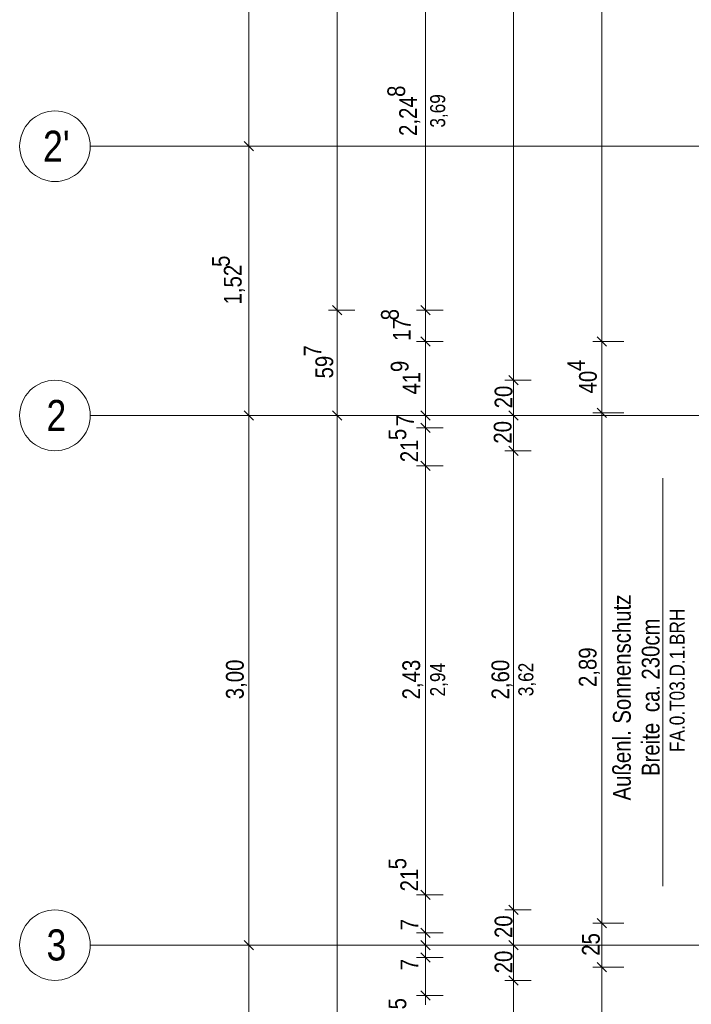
# Model space of a CAD drawing. Extents: x -500 to 300, y 62 to 1162.
# Tile 54 of 90: x -395 to -319, y 768 to 879. Entities that reach past the tile are written whole.
import ezdxf
from ezdxf.lldxf.tags import DXFTag

# ---------------------------------------------------------------- set-up
doc = ezdxf.new("R2010")
doc.units = 0
doc.layers.get('0').update_dxf_attribs({"lineweight": 13})
doc.layers.add('70 -71 Achsen- 1 Gebäudeachsen', color=7, linetype='STRICHPUNKT2-A06G93K98I', lineweight=18)
doc.layers.add('Keine', color=7, linetype='Continuous', lineweight=9)
doc.layers.add('70 -72 Beschriftung- 1 Beschriftung allgemein', color=7, linetype='Continuous', lineweight=9, true_color=0xff6633)
doc.layers.add('70 -76 Bemaßung- 2 Allgemein', color=9, linetype='Continuous', lineweight=5, true_color=0x808080)
doc.styles.get("Standard").update_dxf_attribs({"font": 'ARIALN.TTF'})
tags = doc.linetypes.add('STRICHPUNKT2-A06G93K98I', pattern=[12.7, 6.35, -3.175, 0, -3.175]).pattern_tags.tags
tags[10:11] = [DXFTag(74, 4), DXFTag(75, 0), DXFTag(340, '0'), DXFTag(46, 0.0), DXFTag(50, 0.0), DXFTag(44, 0.0), DXFTag(45, 0.0)]
tags[8:9] = [DXFTag(74, 4), DXFTag(75, 0), DXFTag(340, '0'), DXFTag(46, 0.0), DXFTag(50, 0.0), DXFTag(44, 0.0), DXFTag(45, 0.0)]
tags[6:7] = [DXFTag(74, 4), DXFTag(75, 0), DXFTag(340, '0'), DXFTag(46, 0.0), DXFTag(50, 0.0), DXFTag(44, 0.0), DXFTag(45, 0.0)]
tags[4:5] = [DXFTag(74, 4), DXFTag(75, 0), DXFTag(340, '0'), DXFTag(46, 0.0), DXFTag(50, 0.0), DXFTag(44, 0.0), DXFTag(45, 0.0)]

# ---------------------------------------------------------------- blocks, each defined once
blk = doc.blocks.new('Referenz-A06G93KB8I')
at = {"layer": '70 -71 Achsen- 1 Gebäudeachsen', "color": 0, "linetype": 'STRICHPUNKT2-A06G93K98I', "lineweight": -2, "ltscale": 0.13}
for p, q in [((-387.24, 864.95), (76.5, 864.95)), ((-387.24, 834.45), (76.5, 834.45)), ((-387.24, 774.45), (76.5, 774.45))]:
    blk.add_line(p, q, dxfattribs=at)
at = {"layer": '70 -71 Achsen- 1 Gebäudeachsen', "color": 0, "linetype": 'Continuous', "lineweight": -2, "ltscale": 0.13}
for p, q in [((-393.78, 837.55), (-393.46, 837.78)), ((-393.46, 837.78), (-393.12, 837.98)), ((-393.12, 837.98), (-392.77, 838.15)), ((-392.77, 838.15), (-392.4, 838.28)), ((-392.4, 838.28), (-392.02, 838.38)), ((-392.02, 838.38), (-391.63, 838.43)), ((-391.63, 838.43), (-391.24, 838.45)), ((-391.24, 838.45), (-390.85, 838.43)), ((-390.85, 838.43), (-390.46, 838.38)), ((-390.46, 838.38), (-390.08, 838.28)), ((-390.08, 838.28), (-389.71, 838.15)), ((-389.71, 838.15), (-389.35, 837.98)), ((-389.35, 837.98), (-389.02, 837.78)), ((-389.02, 837.78), (-388.7, 837.55)), ((-394.77, 836.34), (-394.56, 836.68)), ((-394.56, 836.68), (-394.33, 836.99)), ((-394.33, 836.99), (-394.07, 837.28)), ((-394.07, 837.28), (-393.78, 837.55)), ((-388.7, 837.55), (-388.41, 837.28)), ((-388.41, 837.28), (-388.15, 836.99)), ((-388.15, 836.99), (-387.91, 836.68)), ((-387.91, 836.68), (-387.71, 836.34)), ((-395.16, 835.23), (-395.07, 835.61)), ((-395.07, 835.61), (-394.93, 835.98)), ((-394.93, 835.98), (-394.77, 836.34)), ((-387.71, 836.34), (-387.54, 835.98)), ((-387.54, 835.98), (-387.41, 835.61)), ((-387.41, 835.61), (-387.32, 835.23)), ((-395.24, 834.45), (-395.22, 834.85)), ((-395.22, 834.06), (-395.24, 834.45)), ((-395.22, 834.85), (-395.16, 835.23)), ((-387.32, 835.23), (-387.26, 834.85)), ((-387.26, 834.85), (-387.24, 834.45)), ((-387.24, 834.45), (-387.26, 834.06)), ((-395.16, 833.67), (-395.22, 834.06)), ((-395.07, 833.29), (-395.16, 833.67)), ((-394.93, 832.92), (-395.07, 833.29)), ((-387.41, 833.29), (-387.54, 832.92)), ((-387.32, 833.67), (-387.41, 833.29)), ((-387.26, 834.06), (-387.32, 833.67)), ((-394.77, 832.57), (-394.93, 832.92)), ((-394.56, 832.23), (-394.77, 832.57)), ((-394.33, 831.92), (-394.56, 832.23)), ((-387.91, 832.23), (-388.15, 831.92)), ((-387.71, 832.57), (-387.91, 832.23)), ((-387.54, 832.92), (-387.71, 832.57)), ((-394.07, 831.63), (-394.33, 831.92)), ((-393.78, 831.36), (-394.07, 831.63)), ((-393.46, 831.13), (-393.78, 831.36)), ((-393.12, 830.93), (-393.46, 831.13)), ((-389.02, 831.13), (-389.35, 830.93)), ((-388.7, 831.36), (-389.02, 831.13)), ((-388.41, 831.63), (-388.7, 831.36)), ((-388.15, 831.92), (-388.41, 831.63)), ((-392.77, 830.76), (-393.12, 830.93)), ((-392.4, 830.63), (-392.77, 830.76)), ((-392.02, 830.53), (-392.4, 830.63)), ((-391.63, 830.47), (-392.02, 830.53)), ((-391.24, 830.45), (-391.63, 830.47)), ((-390.85, 830.47), (-391.24, 830.45)), ((-390.46, 830.53), (-390.85, 830.47)), ((-390.08, 830.63), (-390.46, 830.53)), ((-389.71, 830.76), (-390.08, 830.63)), ((-389.35, 830.93), (-389.71, 830.76)), ((-394.07, 777.28), (-393.78, 777.55)), ((-393.78, 777.55), (-393.46, 777.78)), ((-393.46, 777.78), (-393.12, 777.98)), ((-393.12, 777.98), (-392.77, 778.15)), ((-392.77, 778.15), (-392.4, 778.28)), ((-392.4, 778.28), (-392.02, 778.38)), ((-392.02, 778.38), (-391.63, 778.43)), ((-391.63, 778.43), (-391.24, 778.45)), ((-391.24, 778.45), (-390.85, 778.43)), ((-390.85, 778.43), (-390.46, 778.38)), ((-390.46, 778.38), (-390.08, 778.28)), ((-390.08, 778.28), (-389.71, 778.15)), ((-389.71, 778.15), (-389.35, 777.98)), ((-389.35, 777.98), (-389.02, 777.78)), ((-389.02, 777.78), (-388.7, 777.55)), ((-388.7, 777.55), (-388.41, 777.28)), ((-394.93, 775.98), (-394.77, 776.34)), ((-394.77, 776.34), (-394.56, 776.68)), ((-394.56, 776.68), (-394.33, 776.99)), ((-394.33, 776.99), (-394.07, 777.28)), ((-388.41, 777.28), (-388.15, 776.99)), ((-388.15, 776.99), (-387.91, 776.68)), ((-387.91, 776.68), (-387.71, 776.34)), ((-387.71, 776.34), (-387.54, 775.98)), ((-395.22, 774.85), (-395.16, 775.23)), ((-395.16, 775.23), (-395.07, 775.61)), ((-395.07, 775.61), (-394.93, 775.98)), ((-387.54, 775.98), (-387.41, 775.61)), ((-387.41, 775.61), (-387.32, 775.23)), ((-387.32, 775.23), (-387.26, 774.85)), ((-395.24, 774.45), (-395.22, 774.85)), ((-395.22, 774.06), (-395.24, 774.45)), ((-387.26, 774.85), (-387.24, 774.45)), ((-387.24, 774.45), (-387.26, 774.06)), ((-395.16, 773.67), (-395.22, 774.06)), ((-395.07, 773.29), (-395.16, 773.67)), ((-394.93, 772.92), (-395.07, 773.29)), ((-387.41, 773.29), (-387.54, 772.92)), ((-387.32, 773.67), (-387.41, 773.29)), ((-387.26, 774.06), (-387.32, 773.67)), ((-394.77, 772.57), (-394.93, 772.92)), ((-394.56, 772.23), (-394.77, 772.57)), ((-394.33, 771.92), (-394.56, 772.23)), ((-394.07, 771.63), (-394.33, 771.92)), ((-388.15, 771.92), (-388.41, 771.63)), ((-387.91, 772.23), (-388.15, 771.92)), ((-387.71, 772.57), (-387.91, 772.23)), ((-387.54, 772.92), (-387.71, 772.57)), ((-393.78, 771.36), (-394.07, 771.63)), ((-393.46, 771.13), (-393.78, 771.36)), ((-393.12, 770.93), (-393.46, 771.13)), ((-392.77, 770.76), (-393.12, 770.93)), ((-392.4, 770.63), (-392.77, 770.76)), ((-389.71, 770.76), (-390.08, 770.63)), ((-389.35, 770.93), (-389.71, 770.76)), ((-389.02, 771.13), (-389.35, 770.93)), ((-388.7, 771.36), (-389.02, 771.13)), ((-388.41, 771.63), (-388.7, 771.36)), ((-392.02, 770.53), (-392.4, 770.63)), ((-391.63, 770.47), (-392.02, 770.53)), ((-391.24, 770.45), (-391.63, 770.47)), ((-390.85, 770.47), (-391.24, 770.45)), ((-390.46, 770.53), (-390.85, 770.47)), ((-390.08, 770.63), (-390.46, 770.53))]:
    blk.add_line(p, q, dxfattribs=at)
at = {"layer": '70 -72 Beschriftung- 1 Beschriftung allgemein', "color": 0, "linetype": 'Continuous', "lineweight": -2, "ltscale": 0.13}
blk.add_line((-322.31, 827.35), (-322.31, 781.15), dxfattribs=at)
at = {"layer": '70 -76 Bemaßung- 2 Allgemein', "color": 0, "linetype": 'Continuous', "lineweight": -2, "ltscale": 0.13}
for p, q in [((-369.24, 866.01), (-369.24, 998.39)), ((-359.24, 847.45), (-359.24, 998.39)), ((-339.24, 839.51), (-339.24, 994.39)), ((-329.24, 843.89), (-329.24, 994.39)), ((-349.24, 847.45), (-349.24, 890.29)), ((-369.24, 864.45), (-369.24, 866.01)), ((-372.24, 864.95), (-370.24, 864.95)), ((-369.77, 865.48), (-368.71, 864.42)), ((-368.71, 864.42), (-369.77, 865.48)), ((-369.24, 865.45), (-369.24, 863.89)), ((-366.24, 864.95), (-368.24, 864.95)), ((-369.24, 835.51), (-369.24, 863.89)), ((-349.24, 847.45), (-349.24, 848.51)), ((-359.77, 846.92), (-358.71, 845.86)), ((-358.71, 845.86), (-359.77, 846.92)), ((-359.24, 845.89), (-359.24, 847.45)), ((-359.24, 846.89), (-359.24, 845.33)), ((-348.71, 845.86), (-349.77, 846.92)), ((-348.71, 845.86), (-349.77, 846.92)), ((-349.24, 845.89), (-349.24, 847.45)), ((-349.24, 845.89), (-349.24, 847.45)), ((-357.24, 846.39), (-360.24, 846.39)), ((-357.24, 846.39), (-360.24, 846.39)), ((-347.24, 846.39), (-350.24, 846.39)), ((-347.24, 846.39), (-350.24, 846.39)), ((-349.24, 842.83), (-349.24, 846.39)), ((-359.24, 835.51), (-359.24, 845.33)), ((-349.77, 843.36), (-348.71, 842.3)), ((-349.77, 843.36), (-348.71, 842.3)), ((-349.24, 843.33), (-349.24, 841.77)), ((-349.24, 843.33), (-349.24, 841.77)), ((-328.71, 842.3), (-329.77, 843.36)), ((-329.77, 843.36), (-328.71, 842.3)), ((-329.24, 841.83), (-329.24, 843.89)), ((-329.24, 843.83), (-329.24, 841.77)), ((-347.24, 842.83), (-350.24, 842.83)), ((-347.24, 842.83), (-350.24, 842.83)), ((-326.74, 842.83), (-330.24, 842.83)), ((-326.74, 842.83), (-330.24, 842.83)), ((-349.24, 841.77), (-349.24, 840.71)), ((-349.24, 835.51), (-349.24, 841.77)), ((-329.24, 835.81), (-329.24, 841.77)), ((-339.77, 838.98), (-338.71, 837.92)), ((-338.71, 837.92), (-339.77, 838.98)), ((-339.24, 837.95), (-339.24, 839.51)), ((-339.24, 838.95), (-339.24, 837.39)), ((-337.24, 838.45), (-340.24, 838.45)), ((-337.24, 838.45), (-340.24, 838.45)), ((-349.24, 835.51), (-349.24, 836.57)), ((-339.24, 835.51), (-339.24, 837.39)), ((-369.24, 833.95), (-369.24, 835.51)), ((-359.24, 833.95), (-359.24, 835.51)), ((-349.24, 833.95), (-349.24, 835.51)), ((-349.24, 833.95), (-349.24, 835.51)), ((-339.24, 833.95), (-339.24, 835.51)), ((-329.24, 833.75), (-329.24, 835.81)), ((-329.24, 835.75), (-329.24, 833.69)), ((-367.24, 834.45), (-370.24, 834.45)), ((-367.24, 834.45), (-370.24, 834.45)), ((-368.71, 833.92), (-369.77, 834.98)), ((-369.77, 834.98), (-368.71, 833.92)), ((-369.24, 834.95), (-369.24, 833.39)), ((-357.24, 834.45), (-360.24, 834.45)), ((-357.24, 834.45), (-360.24, 834.45)), ((-358.71, 833.92), (-359.77, 834.98)), ((-359.77, 834.98), (-358.71, 833.92)), ((-359.24, 834.95), (-359.24, 833.39)), ((-347.24, 834.45), (-350.24, 834.45)), ((-347.24, 834.45), (-350.24, 834.45)), ((-348.71, 833.92), (-349.77, 834.98)), ((-348.71, 833.92), (-349.77, 834.98)), ((-349.24, 833.05), (-349.24, 834.45)), ((-337.24, 834.45), (-340.24, 834.45)), ((-337.24, 834.45), (-340.24, 834.45)), ((-339.77, 834.98), (-338.71, 833.92)), ((-338.71, 833.92), (-339.77, 834.98)), ((-339.24, 834.95), (-339.24, 833.39)), ((-326.74, 834.75), (-330.24, 834.75)), ((-326.74, 834.75), (-330.24, 834.75)), ((-329.77, 835.28), (-328.71, 834.22)), ((-328.71, 834.22), (-329.77, 835.28)), ((-369.24, 775.51), (-369.24, 833.39)), ((-359.24, 220.51), (-359.24, 833.39)), ((-349.77, 833.58), (-348.71, 832.52)), ((-349.77, 833.58), (-348.71, 832.52)), ((-349.24, 833.55), (-349.24, 831.99)), ((-349.24, 833.55), (-349.24, 831.99)), ((-339.24, 831.51), (-339.24, 833.39)), ((-329.24, 778.01), (-329.24, 833.69)), ((-347.24, 833.05), (-350.24, 833.05)), ((-347.24, 833.05), (-350.24, 833.05)), ((-349.24, 829.81), (-349.24, 831.99)), ((-349.24, 831.99), (-349.24, 830.93)), ((-338.71, 829.92), (-339.77, 830.98)), ((-339.77, 830.98), (-338.71, 829.92)), ((-339.24, 829.95), (-339.24, 831.51)), ((-337.24, 830.45), (-340.24, 830.45)), ((-337.24, 830.45), (-340.24, 830.45)), ((-339.24, 830.95), (-339.24, 829.39)), ((-347.24, 828.75), (-350.24, 828.75)), ((-347.24, 828.75), (-350.24, 828.75)), ((-348.71, 828.22), (-349.77, 829.28)), ((-349.77, 829.28), (-348.71, 828.22)), ((-349.24, 828.25), (-349.24, 829.81)), ((-349.24, 829.25), (-349.24, 827.69)), ((-339.24, 779.51), (-339.24, 829.39)), ((-349.24, 781.21), (-349.24, 827.69)), ((-349.24, 781.21), (-349.24, 782.27)), ((-349.24, 779.65), (-349.24, 781.21)), ((-349.24, 779.65), (-349.24, 781.21)), ((-347.24, 780.15), (-350.24, 780.15)), ((-347.24, 780.15), (-350.24, 780.15)), ((-348.71, 779.62), (-349.77, 780.68)), ((-348.71, 779.62), (-349.77, 780.68)), ((-349.24, 775.85), (-349.24, 780.15)), ((-338.71, 777.92), (-339.77, 778.98)), ((-339.77, 778.98), (-338.71, 777.92)), ((-339.24, 777.95), (-339.24, 779.51)), ((-339.24, 778.95), (-339.24, 777.39)), ((-349.24, 776.91), (-349.24, 777.97)), ((-337.24, 778.45), (-340.24, 778.45)), ((-337.24, 778.45), (-340.24, 778.45)), ((-328.71, 776.42), (-329.77, 777.48)), ((-329.77, 777.48), (-328.71, 776.42)), ((-329.24, 775.95), (-329.24, 778.01)), ((-329.24, 777.95), (-329.24, 775.89)), ((-349.77, 776.38), (-348.71, 775.32)), ((-348.71, 775.32), (-349.77, 776.38)), ((-349.24, 775.35), (-349.24, 776.91)), ((-349.24, 775.51), (-349.24, 776.57)), ((-349.24, 776.35), (-349.24, 774.79)), ((-339.24, 775.51), (-339.24, 777.39)), ((-326.74, 776.95), (-330.24, 776.95)), ((-326.74, 776.95), (-330.24, 776.95)), ((-369.24, 773.95), (-369.24, 775.51)), ((-347.24, 775.85), (-350.24, 775.85)), ((-347.24, 775.85), (-350.24, 775.85)), ((-349.24, 774.45), (-349.24, 775.85)), ((-349.24, 773.95), (-349.24, 775.51)), ((-339.24, 773.95), (-339.24, 775.51)), ((-329.24, 773.01), (-329.24, 775.89)), ((-367.24, 774.45), (-370.24, 774.45)), ((-367.24, 774.45), (-370.24, 774.45)), ((-369.77, 774.98), (-368.71, 773.92)), ((-368.71, 773.92), (-369.77, 774.98)), ((-369.24, 774.95), (-369.24, 773.39)), ((-347.24, 774.45), (-350.24, 774.45)), ((-347.24, 774.45), (-350.24, 774.45)), ((-348.71, 773.92), (-349.77, 774.98)), ((-349.77, 774.98), (-348.71, 773.92)), ((-349.24, 774.11), (-349.24, 775.17)), ((-349.24, 774.95), (-349.24, 773.39)), ((-349.24, 774.79), (-349.24, 773.73)), ((-349.24, 773.05), (-349.24, 774.45)), ((-349.24, 772.55), (-349.24, 774.11)), ((-337.24, 774.45), (-340.24, 774.45)), ((-337.24, 774.45), (-340.24, 774.45)), ((-338.71, 773.92), (-339.77, 774.98)), ((-339.77, 774.98), (-338.71, 773.92)), ((-339.24, 774.95), (-339.24, 773.39)), ((-369.24, 610.51), (-369.24, 773.39)), ((-347.24, 773.05), (-350.24, 773.05)), ((-347.24, 773.05), (-350.24, 773.05)), ((-348.71, 772.52), (-349.77, 773.58)), ((-349.77, 773.58), (-348.71, 772.52)), ((-349.24, 773.55), (-349.24, 771.99)), ((-349.24, 773.39), (-349.24, 772.33)), ((-349.24, 768.75), (-349.24, 773.05)), ((-339.24, 771.51), (-339.24, 773.39)), ((-329.24, 770.95), (-329.24, 773.01)), ((-349.24, 771.99), (-349.24, 770.93)), ((-326.74, 771.95), (-330.24, 771.95)), ((-326.74, 771.95), (-330.24, 771.95)), ((-329.77, 772.48), (-328.71, 771.42)), ((-328.71, 771.42), (-329.77, 772.48)), ((-329.24, 772.95), (-329.24, 770.89)), ((-339.77, 770.98), (-338.71, 769.92)), ((-338.71, 769.92), (-339.77, 770.98)), ((-339.24, 769.95), (-339.24, 771.51)), ((-339.24, 770.95), (-339.24, 769.39)), ((-329.24, 720.11), (-329.24, 770.89)), ((-337.24, 770.45), (-340.24, 770.45)), ((-337.24, 770.45), (-340.24, 770.45)), ((-347.24, 768.75), (-350.24, 768.75)), ((-347.24, 768.75), (-350.24, 768.75)), ((-349.77, 769.28), (-348.71, 768.22)), ((-349.77, 769.28), (-348.71, 768.22)), ((-349.24, 769.25), (-349.24, 767.69)), ((-349.24, 769.25), (-349.24, 767.69)), ((-339.24, 614.51), (-339.24, 769.39))]:
    blk.add_line(p, q, dxfattribs=at)
at = {"layer": 'Keine', "color": 0, "linetype": 'Continuous', "lineweight": -2, "ltscale": 0.13}
for p, q in [((-392.02, 868.88), (-391.63, 868.93)), ((-391.63, 868.93), (-391.24, 868.95)), ((-391.24, 868.95), (-390.85, 868.93)), ((-390.85, 868.93), (-390.46, 868.88)), ((-394.33, 867.49), (-394.07, 867.78)), ((-394.07, 867.78), (-393.78, 868.05)), ((-393.78, 868.05), (-393.46, 868.28)), ((-393.46, 868.28), (-393.12, 868.48)), ((-393.12, 868.48), (-392.77, 868.65)), ((-392.77, 868.65), (-392.4, 868.78)), ((-392.4, 868.78), (-392.02, 868.88)), ((-390.46, 868.88), (-390.08, 868.78)), ((-390.08, 868.78), (-389.71, 868.65)), ((-389.71, 868.65), (-389.35, 868.48)), ((-389.35, 868.48), (-389.02, 868.28)), ((-389.02, 868.28), (-388.7, 868.05)), ((-388.7, 868.05), (-388.41, 867.78)), ((-388.41, 867.78), (-388.15, 867.49)), ((-394.93, 866.48), (-394.77, 866.84)), ((-394.77, 866.84), (-394.56, 867.18)), ((-394.56, 867.18), (-394.33, 867.49)), ((-388.15, 867.49), (-387.91, 867.18)), ((-387.91, 867.18), (-387.71, 866.84)), ((-387.71, 866.84), (-387.54, 866.48)), ((-395.22, 865.35), (-395.16, 865.73)), ((-395.16, 865.73), (-395.07, 866.11)), ((-395.07, 866.11), (-394.93, 866.48)), ((-387.54, 866.48), (-387.41, 866.11)), ((-387.41, 866.11), (-387.32, 865.73)), ((-387.32, 865.73), (-387.26, 865.35)), ((-395.24, 864.95), (-395.22, 865.35)), ((-395.22, 864.56), (-395.24, 864.95)), ((-395.16, 864.17), (-395.22, 864.56)), ((-387.26, 864.56), (-387.32, 864.17)), ((-387.26, 865.35), (-387.24, 864.95)), ((-387.24, 864.95), (-387.26, 864.56)), ((-395.07, 863.79), (-395.16, 864.17)), ((-394.93, 863.42), (-395.07, 863.79)), ((-394.77, 863.07), (-394.93, 863.42)), ((-387.54, 863.42), (-387.71, 863.07)), ((-387.41, 863.79), (-387.54, 863.42)), ((-387.32, 864.17), (-387.41, 863.79)), ((-394.56, 862.73), (-394.77, 863.07)), ((-394.33, 862.42), (-394.56, 862.73)), ((-394.07, 862.13), (-394.33, 862.42)), ((-388.15, 862.42), (-388.41, 862.13)), ((-387.91, 862.73), (-388.15, 862.42)), ((-387.71, 863.07), (-387.91, 862.73)), ((-393.78, 861.86), (-394.07, 862.13)), ((-393.46, 861.63), (-393.78, 861.86)), ((-393.12, 861.43), (-393.46, 861.63)), ((-392.77, 861.26), (-393.12, 861.43)), ((-392.4, 861.13), (-392.77, 861.26)), ((-392.02, 861.03), (-392.4, 861.13)), ((-390.08, 861.13), (-390.46, 861.03)), ((-389.71, 861.26), (-390.08, 861.13)), ((-389.35, 861.43), (-389.71, 861.26)), ((-389.02, 861.63), (-389.35, 861.43)), ((-388.7, 861.86), (-389.02, 861.63)), ((-388.41, 862.13), (-388.7, 861.86)), ((-391.63, 860.97), (-392.02, 861.03)), ((-391.24, 860.95), (-391.63, 860.97)), ((-390.85, 860.97), (-391.24, 860.95)), ((-390.46, 861.03), (-390.85, 860.97))]:
    blk.add_line(p, q, dxfattribs=at)
at = {"layer": '70 -71 Achsen- 1 Gebäudeachsen', "color": 0, "linetype": 'Continuous', "lineweight": -2, "ltscale": 0.13, "char_height": 3.5241, "attachment_point": 1}
for s, insert in [('{\\fArial Narrow;2}', (-392.2, 836.21)), ('{\\fArial Narrow;3}', (-392.19, 776.24))]:
    blk.add_mtext(s, dxfattribs=dict(at, insert=insert))
at = {"layer": '70 -72 Beschriftung- 1 Beschriftung allgemein', "color": 0, "linetype": 'Continuous', "lineweight": -2, "ltscale": 0.13, "attachment_point": 1, "rotation": 90}
for s, insert, char_height in [('{\\fArial Narrow;Sonnenschutz}', (-327.97, 799.54), 2.0138), ('{\\fArial Narrow;FA.0.T03.D.1.BRH}', (-321.55, 796.33), 1.7), ('{\\fArial Narrow;230cm}', (-324.71, 804.53), 2.0138), ('{\\fArial Narrow;ca.}', (-324.71, 800.84), 2.0138), ('{\\fArial Narrow;Breite}', (-324.71, 793.61), 2.0138), ('{\\fArial Narrow;Außenl.}', (-327.97, 790.84), 2.0138)]:
    blk.add_mtext(s, dxfattribs=dict(at, insert=insert, char_height=char_height))
at = {"layer": '70 -76 Bemaßung- 2 Allgemein', "color": 0, "linetype": 'Continuous', "lineweight": -2, "ltscale": 0.13, "attachment_point": 1, "rotation": 90}
for s, insert, char_height in [('{\\fArial Narrow;8}', (-353.55, 870.54), 2.0138), ('{\\fArial Narrow;2,24}', (-352.21, 866.12), 2.0138), ('{\\fArial Narrow;3,69}', (-348.7, 867.06), 1.7), ('{\\fArial Narrow;5}', (-373.43, 851.28), 2.0138), ('{\\fArial Narrow;1,52}', (-372.09, 847.03), 2.0138), ('{\\fArial Narrow;8}', (-354.27, 845.23), 2.0138), ('{\\fArial Narrow;17}', (-352.93, 842.91), 2.0138), ('{\\fArial Narrow;7}', (-363.05, 841.13), 2.0138), ('{\\fArial Narrow;59}', (-361.71, 838.65), 2.0138), ('{\\fArial Narrow;9}', (-353.17, 839.37), 2.0138), ('{\\fArial Narrow;4}', (-333.16, 839.49), 2.0138), ('{\\fArial Narrow;41}', (-351.83, 836.83), 2.0138), ('{\\fArial Narrow;40}', (-331.82, 836.95), 2.0138), ('{\\fArial Narrow;20}', (-341.39, 835.26), 2.0138), ('{\\fArial Narrow;7}', (-352.55, 833.22), 2.0138), ('{\\fArial Narrow;20}', (-341.49, 831.26), 2.0138), ('{\\fArial Narrow;5}', (-353.42, 831.66), 2.0138), ('{\\fArial Narrow;21}', (-352.08, 829.16), 2.0138), ('{\\fArial Narrow;2,89}', (-331.85, 803.69), 2.0138), ('{\\fArial Narrow;3,00}', (-371.85, 802.31), 2.0138), ('{\\fArial Narrow;2,43}', (-351.85, 802.29), 2.0138), ('{\\fArial Narrow;2,94}', (-348.7, 802.63), 1.7), ('{\\fArial Narrow;2,60}', (-341.75, 802.29), 2.0138), ('{\\fArial Narrow;3,62}', (-338.7, 802.65), 1.7), ('{\\fArial Narrow;5}', (-353.42, 783.04), 2.0138), ('{\\fArial Narrow;21}', (-352.08, 780.54), 2.0138), ('{\\fArial Narrow;7}', (-352.06, 776.13), 2.0138), ('{\\fArial Narrow;20}', (-341.39, 775.26), 2.0138), ('{\\fArial Narrow;25}', (-331.49, 773.25), 2.0138), ('{\\fArial Narrow;20}', (-341.39, 771.26), 2.0138), ('{\\fArial Narrow;7}', (-352.06, 771.61), 2.0138), ('{\\fArial Narrow;5}', (-353.42, 767.17), 2.0138)]:
    blk.add_mtext(s, dxfattribs=dict(at, insert=insert, char_height=char_height))
at = {"layer": 'Keine', "color": 0, "linetype": 'Continuous', "lineweight": -2, "ltscale": 0.13, "insert": (-392.59, 866.71), "char_height": 3.5241, "attachment_point": 1}
blk.add_mtext("{\\fArial Narrow;2'}", dxfattribs=at)

msp = doc.modelspace()

# ---------------------------------------------------------------- block references
at = {"color": 8, "lineweight": 13, "ltscale": 0.13, "true_color": 0x808080}
msp.add_blockref('Referenz-A06G93KB8I', (0, 0), dxfattribs=at)

doc.saveas('drawing.dxf')
